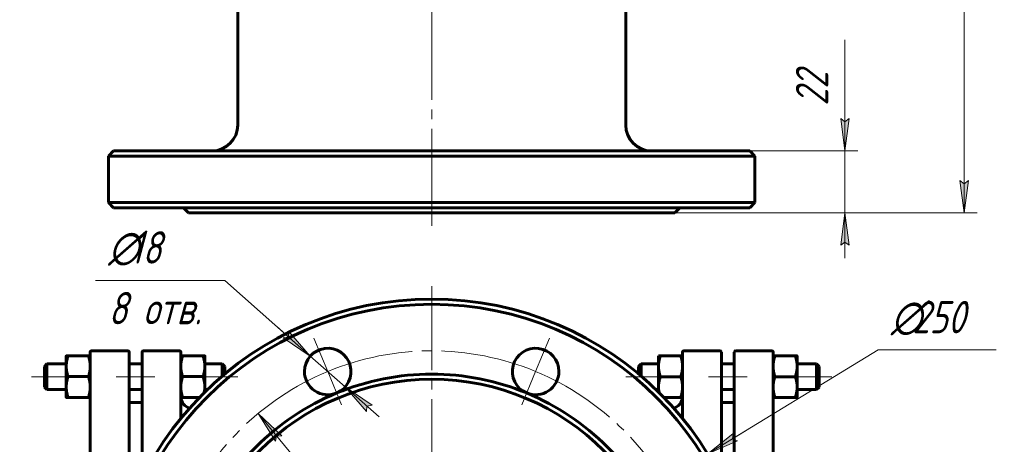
# Model space of a CAD drawing. Header units: millimetres. Extents: x 0 to 420, y -16 to 297.
# Tile 4 of 6: x 79 to 231, y 92 to 158. Entities that reach past the tile are written whole.
import ezdxf

# ---------------------------------------------------------------- set-up
doc = ezdxf.new("R2010")
doc.units = ezdxf.units.MM
for name, pattern in [('K5LT_AXLED', [19.5, 15, -1.5, 1.5, -1.5]), ('K5LT_BASIC', [0]), ('K5LT_THIN', [0])]:
    doc.linetypes.add(name, pattern=pattern)
doc.layers.add('Системный слой', color=7, linetype='Continuous')
doc.layers.add('Системный слой (1)', color=251, linetype='Continuous', true_color=0x6c6c6c)
doc.styles.add('KDIMTEXTSTYLE', font='GOST_AU.SHX', dxfattribs={"width": 0.96, "oblique": 15, "height": 5})
doc.styles.add('KTEXTSTYLE', font='GOST_AU.SHX', dxfattribs={"width": 0.96, "height": 5})
doc.dimstyles.new('KDIMSTYLE (0.40)', dxfattribs={"dimtxt": 5, "dimasz": 1, "dimexe": 2, "dimexo": 0, "dimgap": 1, "dimtad": 1, "dimlfac": 2.5, "dimtxsty": 'KDIMTEXTSTYLE', "dimsah": 1, "dimcen": 0, "dimdle": 1, "dimadec": 0, "dimazin": 0, "dimtfac": 0.667, "dimtmove": 0, "dimatfit": 3, "dimfxl": 1, "dimtvp": 1, "dimtolj": 1, "dimtzin": 0, "dimarcsym": 0})

# ---------------------------------------------------------------- blocks, each defined once
blk = doc.blocks.new('D0')
at = {"layer": 'Системный слой (1)'}
for points in [[(225.59, 283.09), (224.94, 288.09), (224.28, 283.09), (224.94, 283.59)], [(224.94, 128.09), (225.59, 133.09), (224.94, 132.59), (224.28, 133.09)]]:
    blk.add_hatch(color=256, dxfattribs=at).paths.add_polyline_path(points)
at = {"layer": 'Системный слой (1)', "linetype": 'K5LT_THIN', "lineweight": 18}
for p, q in [((142.58, 288.09), (226.94, 288.09)), ((224.28, 283.09), (224.94, 288.09)), ((224.94, 288.09), (225.59, 283.09)), ((224.94, 288.09), (224.94, 128.09)), ((224.94, 283.59), (224.28, 283.09)), ((225.59, 283.09), (224.94, 283.59)), ((224.94, 128.09), (224.28, 133.09)), ((224.28, 133.09), (224.94, 132.59)), ((224.94, 132.59), (225.59, 133.09)), ((225.59, 133.09), (224.94, 128.09)), ((142.58, 128.09), (226.94, 128.09))]:
    blk.add_line(p, q, dxfattribs=at)
blk.add_wipeout([(223.94, 202.49), (216.55, 202.49), (216.55, 213.25), (223.94, 213.25)]).dxf.layer = 'Системный слой (1)'
at = {"layer": 'Системный слой (1)', "insert": (217.35, 202.49), "char_height": 5, "attachment_point": 1, "rotation": 90, "style": 'KTEXTSTYLE'}
blk.add_mtext('\\H5.0;\\W1.000;\\Q15;\\Q15;\\W0.960;400', dxfattribs=at)
blk = doc.blocks.new('KDIMARROW_01')
at = {"layer": 'Системный слой'}
blk.add_hatch(color=0, dxfattribs=at).paths.add_polyline_path([(-5, -0.66), (0, 0), (-5, 0.66), (-4.5, 0)])
at = {"layer": 'Системный слой', "color": 0, "linetype": 'K5LT_THIN', "lineweight": 18}
for p, q in [((-4.5, 0), (-5, 0.66)), ((-5, 0.66), (0, 0)), ((0, 0), (-5, -0.66)), ((-5, -0.66), (-4.5, 0))]:
    blk.add_line(p, q, dxfattribs=at)
at = {"layer": 'Системный слой (1)', "color": 0, "linetype": 'K5LT_THIN', "lineweight": 18}
blk.add_line((315.21, 208.09), (314.81, 208.09), dxfattribs=at)
blk = doc.blocks.new('D1')
at = {"layer": 'Системный слой (1)'}
for points in [[(206.49, 137.69), (207.15, 142.69), (206.49, 142.19), (205.83, 142.69)], [(207.15, 123.09), (206.49, 128.09), (205.83, 123.09), (206.49, 123.59)]]:
    blk.add_hatch(color=256, dxfattribs=at).paths.add_polyline_path(points)
at = {"layer": 'Системный слой (1)', "linetype": 'K5LT_THIN', "lineweight": 18}
for p, q in [((206.49, 142.68), (206.49, 154.85)), ((206.49, 137.69), (206.49, 144.69)), ((206.49, 142.19), (205.83, 142.69)), ((205.83, 142.69), (206.49, 137.69)), ((206.49, 137.69), (207.15, 142.69)), ((207.15, 142.69), (206.49, 142.19)), ((206.49, 137.69), (206.49, 142.69)), ((191.78, 137.69), (208.49, 137.69)), ((206.49, 137.69), (206.49, 128.09)), ((173.04, 128.09), (208.49, 128.09)), ((206.49, 128.09), (205.83, 123.09)), ((207.15, 123.09), (206.49, 128.09)), ((206.49, 128.09), (206.49, 121.09)), ((205.83, 123.09), (206.49, 123.59)), ((206.49, 123.59), (207.15, 123.09))]:
    blk.add_line(p, q, dxfattribs=at)
blk.add_wipeout([(205.49, 144.68), (198.11, 144.68), (198.11, 152.53), (205.49, 152.53)]).dxf.layer = 'Системный слой (1)'
at = {"layer": 'Системный слой (1)', "insert": (198.9, 144.68), "char_height": 5, "attachment_point": 1, "rotation": 90, "style": 'KTEXTSTYLE'}
blk.add_mtext('\\H5.0;\\W1.000;\\Q15;\\Q15;\\W0.960;22', dxfattribs=at)
blk = doc.blocks.new('U25')
at = {"layer": 'Системный слой (1)', "linetype": 'K5LT_BASIC', "lineweight": 60}
for p, q in [((95.78, 106.57), (95.78, 82.37)), ((95.78, 47.17), (95.78, 22.97))]:
    blk.add_line(p, q, dxfattribs=at)
blk = doc.blocks.new('U27')
at = {"layer": 'Системный слой (1)', "linetype": 'K5LT_BASIC', "lineweight": 60}
for p, q in [((195.38, 64.77), (195.38, 106.57)), ((195.38, 22.97), (195.38, 64.77))]:
    blk.add_line(p, q, dxfattribs=at)
blk = doc.blocks.new('U28')
at = {"layer": 'Системный слой (1)', "linetype": 'K5LT_BASIC', "lineweight": 60}
for p, q in [((189.38, 106.57), (189.38, 82.37)), ((189.38, 47.17), (189.38, 22.97))]:
    blk.add_line(p, q, dxfattribs=at)
blk = doc.blocks.new('U29')
at = {"layer": 'Системный слой (1)', "linetype": 'K5LT_BASIC', "lineweight": 60}
for p, q in [((97.78, 86.97), (97.78, 106.57)), ((97.78, 22.97), (97.78, 42.56))]:
    blk.add_line(p, q, dxfattribs=at)
blk = doc.blocks.new('U33')
at = {"layer": 'Системный слой (1)', "linetype": 'K5LT_BASIC', "lineweight": 60}
for p, q in [((103.78, 106.57), (103.78, 96.3)), ((103.78, 84.44), (103.78, 77.24)), ((103.78, 52.29), (103.78, 45.09)), ((103.78, 33.23), (103.78, 22.97))]:
    blk.add_line(p, q, dxfattribs=at)
blk = doc.blocks.new('U35')
at = {"layer": 'Системный слой (1)', "linetype": 'K5LT_BASIC', "lineweight": 60}
for p, q in [((187.38, 86.97), (187.38, 106.57)), ((187.38, 22.97), (187.38, 42.56))]:
    blk.add_line(p, q, dxfattribs=at)
blk = doc.blocks.new('U36')
at = {"layer": 'Системный слой (1)', "linetype": 'K5LT_BASIC', "lineweight": 60}
for p, q in [((89.78, 64.77), (89.78, 106.57)), ((89.78, 22.97), (89.78, 64.77))]:
    blk.add_line(p, q, dxfattribs=at)
blk = doc.blocks.new('U43')
at = {"layer": 'Системный слой (1)', "linetype": 'K5LT_BASIC', "lineweight": 60}
for p, q in [((181.38, 106.57), (181.38, 96.3)), ((181.38, 84.44), (181.38, 77.24)), ((181.38, 52.29), (181.38, 45.09)), ((181.38, 33.23), (181.38, 22.97))]:
    blk.add_line(p, q, dxfattribs=at)
blk = doc.blocks.new('U44')
at = {"layer": 'Системный слой (1)', "linetype": 'K5LT_BASIC', "lineweight": 60}
for p, q in [((177.66, 101.17), (177.67, 100.88)), ((177.67, 100.88), (177.7, 100.6)), ((177.7, 100.6), (177.74, 100.31))]:
    blk.add_line(p, q, dxfattribs=at)
blk = doc.blocks.new('U47')
at = {"layer": 'Системный слой (1)', "linetype": 'K5LT_BASIC', "lineweight": 60}
for p, q in [((103.79, 99.57), (103.84, 99.57)), ((103.84, 99.57), (103.93, 99.57)), ((103.93, 99.57), (104.06, 99.57))]:
    blk.add_line(p, q, dxfattribs=at)
blk = doc.blocks.new('U48')
at = {"layer": 'Системный слой (1)', "linetype": 'K5LT_BASIC', "lineweight": 60}
for p, q in [((107.41, 100.31), (107.46, 100.6)), ((107.46, 100.6), (107.49, 100.89)), ((107.49, 100.89), (107.5, 101.17))]:
    blk.add_line(p, q, dxfattribs=at)
blk = doc.blocks.new('U76')
at = {"layer": 'Системный слой (1)', "linetype": 'K5LT_AXLED', "lineweight": 18}
for q in [(142.58, 116.77), (90.58, 64.77), (194.58, 64.77), (142.58, 12.77)]:
    blk.add_line((142.58, 64.77), q, dxfattribs=at)
blk = doc.blocks.new('D2')
at = {"layer": 'Системный слой (1)'}
for points in [[(123.81, 105.96), (120.5, 109.76), (120.44, 108.94), (119.63, 108.78)], [(133.38, 98.36), (129.2, 101.18), (132.51, 97.38), (132.57, 98.2)]]:
    blk.add_hatch(color=256, dxfattribs=at).paths.add_polyline_path(points)
at = {"layer": 'Системный слой (1)', "linetype": 'K5LT_THIN', "lineweight": 18}
for p, q in [((123.81, 105.96), (110.58, 117.66)), ((123.81, 105.96), (118.57, 110.6)), ((120.5, 109.76), (120.44, 108.94)), ((123.81, 105.96), (120.5, 109.76)), ((120.44, 108.94), (119.63, 108.78)), ((119.63, 108.78), (123.81, 105.96)), ((129.2, 101.18), (123.81, 105.96)), ((129.2, 101.18), (132.51, 97.38)), ((133.38, 98.36), (129.2, 101.18)), ((129.2, 101.18), (134.44, 96.55)), ((132.51, 97.38), (132.57, 98.2)), ((132.57, 98.2), (133.38, 98.36))]:
    blk.add_line(p, q, dxfattribs=at)
blk.add_wipeout([(92.57, 109.28), (92.57, 126.05), (107.94, 126.05), (107.94, 109.28)]).dxf.layer = 'Системный слой (1)'
blk.add_line((110.58, 117.66), (90.57, 117.66), dxfattribs=at)
at = {"layer": 'Системный слой (1)', "char_height": 5, "attachment_point": 1, "style": 'KTEXTSTYLE'}
for s, insert in [('\\H5.0;\\W1.000;\\Q15;\\Q15;\\W0.960;∅', (92.57, 125.25)), ('\\H5.0;\\W1.000;\\Q15;\\Q15;\\W0.960;18', (95.88, 125.25)), ('\\H5.0;\\W1.000;\\Q15;\\Q15;\\W0.960;8 отв.', (92.57, 115.87))]:
    blk.add_mtext(s, dxfattribs=dict(at, insert=insert))
blk = doc.blocks.new('D3')
at = {"layer": 'Системный слой (1)'}
for points in [[(166.63, 86.78), (169.79, 90.71), (165.72, 87.74), (166.54, 87.61)], [(115.36, 38.82), (119.44, 41.8), (118.62, 41.93), (118.53, 42.75)]]:
    blk.add_hatch(color=256, dxfattribs=at).paths.add_polyline_path(points)
at = {"layer": 'Системный слой (1)', "linetype": 'K5LT_THIN', "lineweight": 18}
for p, q in [((169.79, 90.71), (115.36, 38.82)), ((165.72, 87.74), (169.79, 90.71)), ((169.79, 90.71), (166.63, 86.78)), ((166.54, 87.61), (165.72, 87.74)), ((166.63, 86.78), (166.54, 87.61)), ((115.36, 38.82), (118.53, 42.75)), ((118.53, 42.75), (118.62, 41.93)), ((119.44, 41.8), (115.36, 38.82)), ((118.62, 41.93), (119.44, 41.8)), ((115.36, 38.82), (86.34, 11.16)), ((86.34, 11.16), (68.75, 11.16))]:
    blk.add_line(p, q, dxfattribs=at)
blk.add_wipeout([(70.75, 12.16), (70.75, 19.55), (83.8, 19.55), (83.8, 12.16)]).dxf.layer = 'Системный слой (1)'
at = {"layer": 'Системный слой (1)', "char_height": 5, "attachment_point": 1, "style": 'KTEXTSTYLE'}
for s, insert in [('\\H5.0;\\W1.000;\\Q15;\\Q15;\\W0.960;∅', (70.75, 18.75)), ('\\H5.0;\\W1.000;\\Q15;\\Q15;\\W0.960;188', (74.06, 18.75))]:
    blk.add_mtext(s, dxfattribs=dict(at, insert=insert))
blk = doc.blocks.new('D4')
at = {"layer": 'Системный слой (1)'}
for points in [[(189.1, 93.16), (189.87, 92.86), (185.26, 90.82), (189.18, 93.98)], [(95.97, 35.55), (99.9, 38.72), (95.29, 36.68), (96.06, 36.38)]]:
    blk.add_hatch(color=256, dxfattribs=at).paths.add_polyline_path(points)
at = {"layer": 'Системный слой (1)', "linetype": 'K5LT_THIN', "lineweight": 18}
for p, q in [((185.26, 90.82), (211.61, 106.9)), ((211.61, 106.9), (229.86, 106.9)), ((185.26, 90.82), (191.23, 94.46)), ((189.18, 93.98), (185.26, 90.82)), ((189.1, 93.16), (189.18, 93.98)), ((189.87, 92.86), (189.1, 93.16)), ((185.26, 90.82), (189.87, 92.86)), ((99.9, 38.72), (185.26, 90.82)), ((99.9, 38.72), (93.92, 35.07)), ((99.9, 38.72), (95.29, 36.68)), ((95.97, 35.55), (99.9, 38.72)), ((95.29, 36.68), (96.06, 36.38)), ((96.06, 36.38), (95.97, 35.55))]:
    blk.add_line(p, q, dxfattribs=at)
blk.add_wipeout([(213.61, 107.9), (213.61, 115.28), (227.29, 115.28), (227.29, 107.9)]).dxf.layer = 'Системный слой (1)'
at = {"layer": 'Системный слой (1)', "char_height": 5, "attachment_point": 1, "style": 'KTEXTSTYLE'}
for s, insert in [('\\H5.0;\\W1.000;\\Q15;\\Q15;\\W0.960;∅', (213.61, 114.48)), ('\\H5.0;\\W1.000;\\Q15;\\Q15;\\W0.960;250', (216.91, 114.48))]:
    blk.add_mtext(s, dxfattribs=dict(at, insert=insert))
blk = doc.blocks.new('KDIMARROW_02')
at = {"layer": 'Системный слой'}
blk.add_hatch(color=0, dxfattribs=at).paths.add_polyline_path([(4.5, 0), (5, 0.66), (0, 0), (5, -0.66)])
at = {"layer": 'Системный слой', "color": 0, "linetype": 'K5LT_THIN', "lineweight": 18}
for p, q in [((5, 0.66), (0, 0)), ((0, 0), (5, -0.66)), ((0, 0), (7, 0)), ((4.5, 0), (5, 0.66)), ((5, -0.66), (4.5, 0))]:
    blk.add_line(p, q, dxfattribs=at)
at = {"layer": 'Системный слой (1)', "color": 0, "linetype": 'K5LT_THIN', "lineweight": 18}
blk.add_line((315.21, 208.09), (314.81, 208.09), dxfattribs=at)
blk = doc.blocks.new('U77')
at = {"layer": 'Системный слой (1)', "linetype": 'K5LT_AXLED', "lineweight": 18}
for p, q in [((126.51, 103.57), (124.36, 108.74)), ((158.65, 103.57), (160.79, 108.74)), ((128.65, 98.4), (126.51, 103.57)), ((156.51, 98.4), (158.65, 103.57)), ((103.78, 80.84), (98.6, 82.98)), ((181.38, 80.84), (186.56, 82.98)), ((108.95, 78.7), (103.78, 80.84)), ((176.21, 78.7), (181.38, 80.84)), ((108.95, 50.84), (103.78, 48.69)), ((176.21, 50.84), (181.38, 48.69)), ((103.78, 48.69), (98.6, 46.55)), ((181.38, 48.69), (186.56, 46.55)), ((128.65, 31.14), (126.51, 25.96)), ((156.51, 31.14), (158.65, 25.96)), ((126.51, 25.96), (124.36, 20.79)), ((158.65, 25.96), (160.79, 20.79))]:
    blk.add_line(p, q, dxfattribs=at)
for start, end in [(67.5, 112.5), (112.5, 157.5), (22.5, 67.5), (157.5, 202.5), (337.5, 22.5), (202.5, 247.5), (292.5, 337.5), (247.5, 292.5)]:
    blk.add_arc((142.58, 64.77), 42, start, end, dxfattribs=at)
blk = doc.blocks.new('D5')
at = {"layer": 'Системный слой (1)'}
for points in [[(119.42, 93.63), (115.72, 97.05), (118.41, 92.79), (118.59, 93.59)], [(169.44, 32.48), (166.75, 36.75), (166.56, 35.94), (165.74, 35.9)]]:
    blk.add_hatch(color=256, dxfattribs=at).paths.add_polyline_path(points)
at = {"layer": 'Системный слой (1)', "linetype": 'K5LT_THIN', "lineweight": 18}
for p, q in [((115.72, 97.05), (119.42, 93.63)), ((118.41, 92.79), (115.72, 97.05)), ((115.72, 97.05), (169.44, 32.48)), ((118.59, 93.59), (118.41, 92.79)), ((119.42, 93.63), (118.59, 93.59)), ((166.56, 35.94), (166.75, 36.75)), ((166.75, 36.75), (169.44, 32.48)), ((165.74, 35.9), (166.56, 35.94)), ((169.44, 32.48), (165.74, 35.9)), ((169.44, 32.48), (187.18, 11.16)), ((187.18, 11.16), (204.77, 11.16))]:
    blk.add_line(p, q, dxfattribs=at)
blk.add_wipeout([(189.18, 12.16), (189.18, 19.55), (202.23, 19.55), (202.23, 12.16)]).dxf.layer = 'Системный слой (1)'
at = {"layer": 'Системный слой (1)', "char_height": 5, "attachment_point": 1, "style": 'KTEXTSTYLE'}
for s, insert in [('\\H5.0;\\W1.000;\\Q15;\\Q15;\\W0.960;∅', (189.18, 18.75)), ('\\H5.0;\\W1.000;\\Q15;\\Q15;\\W0.960;210', (192.49, 18.75))]:
    blk.add_mtext(s, dxfattribs=dict(at, insert=insert))

msp = doc.modelspace()

# ---------------------------------------------------------------- linework, layer by layer
at = {"layer": 'Системный слой (1)', "linetype": 'K5LT_BASIC', "lineweight": 60}
for p, q in [((112.5786, 141.6924), (112.5788, 171.0926)), ((172.5786, 141.6924), (172.5784, 171.0926)), ((93.3786, 137.6924), (92.5786, 136.8924)), ((191.7786, 137.6924), (93.3786, 137.6924)), ((191.7786, 137.6924), (192.5786, 136.8924)), ((92.5786, 129.6924), (92.5786, 136.8924)), ((92.5786, 136.8924), (192.5786, 136.8924)), ((192.5786, 129.6924), (192.5786, 136.8924)), ((192.5786, 129.6924), (92.5786, 129.6924)), ((93.3786, 128.8924), (92.5786, 129.6924)), ((191.7786, 128.8924), (192.5786, 129.6924)), ((93.3786, 128.8924), (191.7786, 128.8924)), ((104.9786, 128.0924), (104.1786, 128.8924)), ((104.9786, 128.0924), (180.1786, 128.0924)), ((180.1786, 128.0924), (180.9786, 128.8924)), ((89.9786, 106.7677), (95.5786, 106.7677)), ((103.5786, 106.7677), (97.9786, 106.7677)), ((187.1786, 106.7677), (181.5786, 106.7677)), ((189.5786, 106.7677), (195.1786, 106.7677)), ((86.0586, 104.3701), (86.0586, 105.9677)), ((86.3444, 105.9693), (89.4928, 105.9693)), ((104.0644, 105.9688), (107.2128, 105.9688)), ((107.4986, 105.9677), (107.4986, 104.3693)), ((177.6586, 104.3677), (177.6586, 105.9677)), ((177.6586, 105.9677), (177.9444, 105.9677)), ((177.9444, 105.9677), (181.0928, 105.9677)), ((181.0928, 105.9677), (181.3786, 105.9677)), ((195.6644, 105.9685), (198.8128, 105.9685)), ((199.0986, 105.9677), (199.0986, 104.3689)), ((82.6786, 104.3677), (83.0786, 104.7677)), ((82.6786, 101.1677), (82.6786, 104.3677)), ((83.0786, 104.7677), (86.0586, 104.7677)), ((83.0786, 104.7677), (83.0786, 102.7677)), ((86.0586, 101.1701), (86.0586, 104.3701)), ((95.7786, 104.7677), (97.7786, 104.7677)), ((107.4986, 104.7677), (110.1786, 104.7677)), ((107.4986, 104.3693), (107.4986, 101.1693)), ((110.5786, 104.3677), (110.1786, 104.7677)), ((110.1786, 102.8497), (110.1786, 104.7677)), ((110.5786, 104.3677), (110.5786, 103.1864)), ((174.5786, 104.3677), (174.9786, 104.7677)), ((174.5786, 104.3677), (174.5786, 103.1864)), ((174.9786, 102.8497), (174.9786, 104.7677)), ((174.9786, 104.7677), (177.6586, 104.7677)), ((177.6586, 101.1677), (177.6586, 104.3677)), ((187.3786, 104.7677), (189.3786, 104.7677)), ((199.0986, 104.7677), (202.0786, 104.7677)), ((199.0986, 104.3689), (199.0986, 101.1689)), ((202.4786, 104.3677), (202.0786, 104.7677)), ((202.0786, 104.7677), (202.0786, 102.7677)), ((202.4786, 101.1677), (202.4786, 104.3677)), ((83.0786, 102.7677), (83.0786, 100.7677)), ((86.3444, 102.7709), (89.4928, 102.7709)), ((104.0644, 102.7699), (107.2128, 102.7699)), ((177.9444, 102.7677), (181.0928, 102.7677)), ((195.6644, 102.7693), (198.8128, 102.7693)), ((202.0786, 102.7677), (202.0786, 100.7677)), ((82.6786, 101.1677), (83.0786, 100.7677)), ((83.0786, 100.7677), (86.0586, 100.7677)), ((86.0586, 99.5677), (86.0586, 101.1701)), ((95.7786, 100.7677), (97.7786, 100.7677)), ((107.4986, 101.1693), (107.4986, 100.3962)), ((107.4986, 100.7677), (107.8799, 100.7677)), ((177.2773, 100.7677), (177.6586, 100.7677)), ((177.6586, 100.3962), (177.6586, 101.1677)), ((187.3786, 100.7677), (189.3786, 100.7677)), ((199.0986, 101.1689), (199.0986, 99.5677)), ((199.0986, 100.7677), (202.0786, 100.7677)), ((202.4786, 101.1677), (202.0786, 100.7677)), ((86.0586, 99.5677), (86.0586, 99.5677)), ((86.3444, 99.5693), (89.4928, 99.5693)), ((86.3444, 99.5661), (89.4928, 99.5661)), ((103.7885, 99.5679), (103.7887, 99.5677)), ((104.0644, 99.5688), (106.6776, 99.5688)), ((104.0644, 99.5666), (106.6755, 99.5666)), ((178.4807, 99.5677), (181.0928, 99.5677)), ((181.3688, 99.5677), (181.0928, 99.5677)), ((195.6644, 99.5685), (198.8128, 99.5685)), ((195.6644, 99.5668), (198.8128, 99.5668)), ((95.7786, 98.7677), (97.7786, 98.7677)), ((95.7856, 98.9677), (95.7856, 98.7677)), ((187.3786, 98.9677), (187.3856, 98.9677)), ((187.3786, 98.7677), (189.3786, 98.7677)), ((187.3856, 98.9677), (187.3856, 98.7677))]:
    msp.add_line(p, q, dxfattribs=at)
at = {"layer": 'Системный слой (1)', "linetype": 'K5LT_AXLED', "lineweight": 18}
for p, q in [((88.0586, 102.7677), (80.6786, 102.7677)), ((99.7786, 102.7677), (93.7786, 102.7677)), ((112.5786, 102.7677), (105.4986, 102.7677)), ((179.6586, 102.7677), (172.5786, 102.7677)), ((191.3786, 102.7677), (185.3786, 102.7677)), ((204.4786, 102.7677), (197.0986, 102.7677))]:
    msp.add_line(p, q, dxfattribs=at)
at = {"layer": 'Системный слой (1)', "linetype": 'K5LT_BASIC', "lineweight": 60}
for radius in [49.2, 37.6]:
    msp.add_circle((142.5786, 64.7677), radius, dxfattribs=at)
for centre, radius, start, end in [((108.5786, 141.6924), 4, 270, 0), ((176.5786, 141.6924), 4, 180, 270), ((142.5786, 64.7677), 50, 0, 180), ((89.9786, 106.5677), 0.2, 90, 180), ((95.5786, 106.5677), 0.2, 0, 90), ((97.9786, 106.5677), 0.2, 90, 180), ((103.5786, 106.5677), 0.2, 0, 90), ((126.5059, 103.5706), 3.6, 292.5, 180), ((158.6513, 103.5706), 3.6, 0, 247.5), ((181.5786, 106.5677), 0.2, 90, 180), ((187.1786, 106.5677), 0.2, 0, 90), ((189.5786, 106.5677), 0.2, 90, 180), ((195.1786, 106.5677), 0.2, 0, 90), ((126.5059, 103.5706), 3.6, 180, 292.5), ((158.6513, 103.5706), 3.6, 247.5, 0), ((142.5786, 64.7677), 38.4, 67.5, 112.5), ((105.7786, 99.7677), 2, 185.739187, 250.625644), ((142.5786, 64.7677), 38.4, 112.5, 157.5), ((142.5786, 64.7677), 38.4, 22.5, 67.5), ((179.3786, 99.7677), 2, 289.374356, 354.26083)]:
    msp.add_arc(centre, radius, start, end, dxfattribs=at)
for points in [[(86.0586, 105.9677), (86.0586, 105.9684), (86.3444, 105.9693)], [(86.3444, 105.9693), (86.0586, 105.1123), (86.0586, 104.3701)], [(89.4928, 105.9693), (89.7786, 105.9684), (89.7786, 105.9677)], [(89.7786, 104.3701), (89.7786, 105.1123), (89.4928, 105.9693)], [(103.7786, 105.9677), (103.7786, 105.9682), (104.0644, 105.9688)], [(104.0644, 105.9688), (103.7786, 105.1116), (103.7786, 104.3693)], [(107.4986, 104.3693), (107.4986, 105.1116), (107.2128, 105.9688)], [(107.2128, 105.9688), (107.4986, 105.9682), (107.4986, 105.9677)], [(177.9444, 105.9677), (177.6586, 105.1102), (177.6586, 104.3677)], [(181.3786, 104.3677), (181.3786, 105.1102), (181.0928, 105.9677)], [(195.3786, 105.9677), (195.3786, 105.968), (195.6644, 105.9685)], [(195.6644, 105.9685), (195.3786, 105.1113), (195.3786, 104.3689)], [(198.8128, 105.9685), (199.0986, 105.968), (199.0986, 105.9677)], [(199.0986, 104.3689), (199.0986, 105.1113), (198.8128, 105.9685)], [(86.0586, 104.3701), (86.0586, 103.6279), (86.3444, 102.7709)], [(89.4928, 102.7709), (89.7786, 103.6279), (89.7786, 104.3701)], [(103.7786, 104.3693), (103.7786, 103.627), (104.0644, 102.7699)], [(107.2128, 102.7699), (107.4986, 103.627), (107.4986, 104.3693)], [(177.6586, 104.3677), (177.6586, 103.6251), (177.9444, 102.7677)], [(181.0928, 102.7677), (181.3786, 103.6251), (181.3786, 104.3677)], [(195.3786, 104.3689), (195.3786, 103.6265), (195.6644, 102.7693)], [(198.8128, 102.7693), (199.0986, 103.6265), (199.0986, 104.3689)], [(86.3444, 102.7709), (86.0586, 101.913), (86.0586, 101.1701)], [(89.7786, 101.1701), (89.7786, 101.913), (89.4928, 102.7709)], [(104.0644, 102.7699), (103.7786, 101.9121), (103.7786, 101.1693)], [(107.4986, 101.1693), (107.4986, 101.9121), (107.2128, 102.7699)], [(177.9444, 102.7677), (177.6586, 101.9102), (177.6586, 101.1677)], [(181.3786, 101.1677), (181.3786, 101.9102), (181.0928, 102.7677)], [(195.6644, 102.7693), (195.3786, 101.9117), (195.3786, 101.1689)], [(199.0986, 101.1689), (199.0986, 101.9117), (198.8128, 102.7693)], [(86.0586, 101.1701), (86.0586, 100.4271), (86.3444, 99.5693)], [(89.4928, 99.5693), (89.7786, 100.4271), (89.7786, 101.1701)], [(103.7786, 101.1693), (103.7786, 100.4265), (104.0644, 99.5688)], [(181.0928, 99.5677), (181.3786, 100.4251), (181.3786, 101.1677)], [(195.3786, 101.1689), (195.3786, 100.4262), (195.6644, 99.5685)], [(198.8128, 99.5685), (199.0986, 100.4262), (199.0986, 101.1689)], [(86.3444, 99.5693), (86.0586, 99.5684), (86.0586, 99.5677)], [(86.0586, 99.5677), (86.0586, 99.5669), (86.3444, 99.5661)], [(89.7786, 99.5677), (89.7786, 99.5684), (89.4928, 99.5693)], [(89.4928, 99.5661), (89.7786, 99.5669), (89.7786, 99.5677)], [(195.6644, 99.5685), (195.3786, 99.568), (195.3786, 99.5677)], [(195.3786, 99.5677), (195.3786, 99.5673), (195.6644, 99.5668)], [(199.0986, 99.5677), (199.0986, 99.568), (198.8128, 99.5685)], [(198.8128, 99.5668), (199.0986, 99.5673), (199.0986, 99.5677)]]:
    msp.add_rational_spline(points, [1, 1.0379548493, 1], degree=2, dxfattribs=at)
for points, knots in [([(103.7786, 99.7513), (103.7786, 99.7143), (103.7811, 99.6472), (103.7859, 99.5925), (103.788, 99.5719), (103.7885, 99.5679)], [0, 0, 0, 0, 2.61850102, 5.25238023, 6, 6, 6, 6]), ([(104.0644, 99.5688), (104.0255, 99.5687), (103.9648, 99.5685), (103.8957, 99.5684), (103.8465, 99.5682), (103.8095, 99.568), (103.794, 99.5679), (103.7885, 99.5679)], [0, 0, 0, 0, 1.98398676, 3.43202024, 4.88811109, 6.39936531, 8, 8, 8, 8]), ([(181.3786, 99.7513), (181.3786, 99.7255), (181.3774, 99.6748), (181.3731, 99.6102), (181.37, 99.5792), (181.3688, 99.5677)], [0, 0, 0, 0, 1.83308251, 3.83304983, 6, 6, 6, 6])]:
    msp.add_open_spline(points, degree=3, knots=knots, dxfattribs=at)
msp.add_open_spline([(95.7786, 98.9679), (95.7832, 98.9678), (95.7856, 98.9677), (95.7856, 98.9677)], degree=3, dxfattribs=at)

# ---------------------------------------------------------------- block references
at = {"layer": 'Системный слой (1)'}
for name in ['U76', 'U36', 'U25', 'U29', 'U33', 'U43', 'U35', 'U28', 'U27', 'U48', 'U44', 'U47']:
    msp.add_blockref(name, (0, 0), dxfattribs=at)

# ---------------------------------------------------------------- next in the draw order: dimensions: what is measured, and where the dimension line sits
dim = msp.add_linear_dim(base=(224.9361, 288.0924), p1=(142.5786, 128.0924), p2=(142.5786, 288.0924), angle=90, dimstyle='KDIMSTYLE (0.40)', override={"dimexo": 0, "dimpost": '\\H5.0;\\W0.960;\\Q15;<>', "dimblk1": 'KDIMARROW_01', "dimblk2": 'KDIMARROW_01', "dimse1": 0, "dimse2": 0, "dimtol": 1, "dimtp": 0, "dimtm": 0, "dimtdec": 5, "dimtolj": 1}, dxfattribs=at)
dim.commit()
dim.dimension.update_dxf_attribs({"geometry": 'D0', "text_midpoint": (224.9361, 208.0924), "dimtype": 160})
dim = msp.add_diameter_dim_2p(p1=(133.246, 97.6064), p2=(119.7658, 109.5348), dimstyle='KDIMSTYLE (0.40)', override={"dimtih": 1, "dimtoh": 1, "dimpost": '\\H5.0;\\W0.960;\\Q15;<>\\X\\H5.0;\\W0.960;\\Q15;\\Q15;8 отв.', "dimblk1": 'KDIMARROW_01', "dimblk2": 'KDIMARROW_01', "dimtol": 1, "dimtp": 0, "dimtm": 0, "dimtdec": 5, "dimtmove": 1, "dimatfit": 2, "dimtolj": 1}, dxfattribs=at)
dim.commit()
dim.dimension.update_dxf_attribs({"geometry": 'D2', "text_midpoint": (108.5786, 117.6644)})

# ---------------------------------------------------------------- next in the draw order: linework, layer by layer
at = {"layer": 'Системный слой (1)', "linetype": 'K5LT_AXLED', "lineweight": 18}
msp.add_line((142.5786, 126.0924), (142.5786, 195.4979), dxfattribs=at)

# ---------------------------------------------------------------- next in the draw order: dimensions: what is measured, and where the dimension line sits
at = {"layer": 'Системный слой (1)'}
dim = msp.add_linear_dim(base=(206.4914, 137.6924), p1=(173.0398, 128.0924), p2=(191.7786, 137.6924), angle=90, text='\\H5.0;\\W0.960;\\Q15;\\H5.0;\\W0.960;\\Q15;\\Q15;22', dimstyle='KDIMSTYLE (0.40)', override={"dimexo": 0, "dimtoh": 1, "dimblk1": 'KDIMARROW_01', "dimblk2": 'KDIMARROW_01', "dimse1": 0, "dimse2": 0, "dimtmove": 1, "dimtolj": 1}, dxfattribs=at)
dim.commit()
dim.dimension.update_dxf_attribs({"geometry": 'D1', "text_midpoint": (206.4914, 148.7694), "dimtype": 160})

# ---------------------------------------------------------------- next in the draw order: dimensions: what is measured, and where the dimension line sits
dim = msp.add_diameter_dim_2p(p1=(210.6189, 129.6254), p2=(74.5384, -0.09), dimstyle='KDIMSTYLE (0.40)', override={"dimtih": 1, "dimtoh": 1, "dimpost": '\\H5.0;\\W0.960;\\Q15;<>', "dimblk1": 'KDIMARROW_01', "dimblk2": 'KDIMARROW_01', "dimtol": 1, "dimtp": 0, "dimtm": 0, "dimtdec": 5, "dimtmove": 1, "dimatfit": 2, "dimtolj": 1}, dxfattribs=at)
dim.commit()
dim.dimension.update_dxf_attribs({"geometry": 'D3', "text_midpoint": (84.3444, 11.1638), "dimtype": 163})

# ---------------------------------------------------------------- next in the draw order: dimensions: what is measured, and where the dimension line sits
dim = msp.add_diameter_dim_2p(p1=(35.8813, -0.3528), p2=(249.276, 129.8881), dimstyle='KDIMSTYLE (0.40)', override={"dimtih": 1, "dimtoh": 1, "dimpost": '\\H5.0;\\W0.960;\\Q15;<>', "dimblk1": 'KDIMARROW_02', "dimblk2": 'KDIMARROW_02', "dimtol": 1, "dimtp": 0, "dimtm": 0, "dimtdec": 5, "dimtmove": 1, "dimatfit": 2, "dimtolj": 1}, dxfattribs=at)
dim.commit()
dim.dimension.update_dxf_attribs({"geometry": 'D4', "text_midpoint": (213.6052, 106.8966), "dimtype": 163})

# ---------------------------------------------------------------- next in the draw order: block references
msp.add_blockref('U77', (0, 0), dxfattribs=at)

# ---------------------------------------------------------------- next in the draw order: dimensions: what is measured, and where the dimension line sits
dim = msp.add_diameter_dim_2p(p1=(75.4214, 145.4826), p2=(209.7359, -15.9473), dimstyle='KDIMSTYLE (0.40)', override={"dimtih": 1, "dimtoh": 1, "dimpost": '\\H5.0;\\W0.960;\\Q15;<>', "dimblk1": 'KDIMARROW_01', "dimblk2": 'KDIMARROW_01', "dimtol": 1, "dimtp": 0, "dimtm": 0, "dimtdec": 5, "dimtmove": 1, "dimatfit": 2, "dimtolj": 1}, dxfattribs=at)
dim.commit()
dim.dimension.update_dxf_attribs({"geometry": 'D5', "text_midpoint": (189.1786, 11.1638), "dimtype": 163})

doc.saveas('drawing.dxf')
